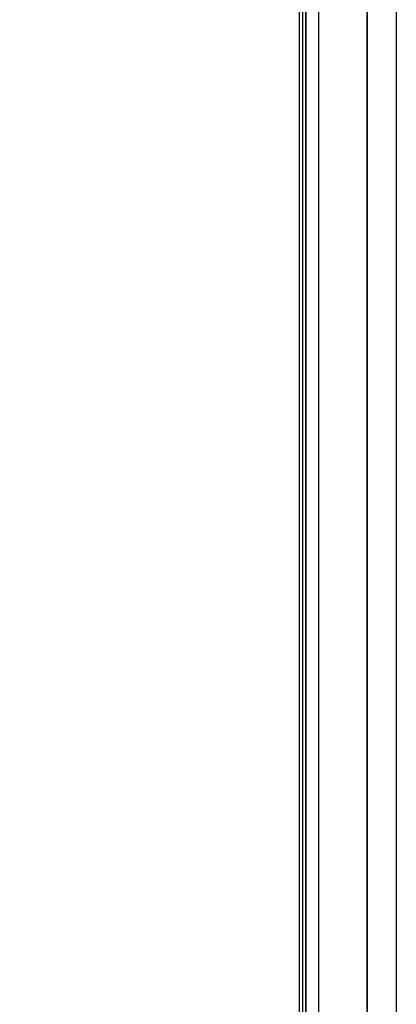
# Model space of a CAD drawing. Header units: millimetres. Extents: x -1030 to 192, y -442 to 180.
# Tile 61 of 256: x -941.46 to -936.25, y -318.07 to -304.44. Entities that reach past the tile are written whole.
import ezdxf

# ---------------------------------------------------------------- set-up
doc = ezdxf.new("R2010")
doc.units = ezdxf.units.MM
doc.header["$MEASUREMENT"] = 0
doc.layers.add('OVIDIO 120x60x72h', color=7, linetype='Continuous')

msp = doc.modelspace()

# ---------------------------------------------------------------- linework, layer by layer
at = {"layer": 'OVIDIO 120x60x72h', "extrusion": (1, 0, 0)}
for points in [[(-277.583, 717.814), (-340.832, 717.814)], [(-340.832, 717.814), (-277.583, 717.814)]]:
    msp.add_lwpolyline(points, dxfattribs=at)
at = {"layer": 'OVIDIO 120x60x72h'}
for points in [[(-937.322, -340.832), (-937.322, -277.583)], [(-936.652, -340.832), (-936.652, -277.583)], [(-936.652, -277.583), (-936.652, -340.832)], [(-937.591, -326.332), (-937.591, -291.332)], [(-937.546, -291.332), (-937.546, -326.332)], [(-937.501, -291.332), (-937.501, -326.332)], [(-937.501, -326.332), (-937.501, -291.332)], [(-936.249, -291.332), (-936.249, -326.332)]]:
    msp.add_lwpolyline(points, dxfattribs=at)
at = {"layer": 'OVIDIO 120x60x72h', "extrusion": (-0.045678, -0.114881, 0.992329)}
for points in [[(-770.401, -619.938), (-770.401, -513.082)], [(-770.401, -513.082), (-770.401, -619.938)], [(-769.945, -513.082), (-769.945, -619.938)], [(-769.945, -619.938), (-769.945, -513.082)], [(-771.545, -622.651), (-771.545, -513.735)]]:
    msp.add_lwpolyline(points, dxfattribs=at)
at = {"layer": 'OVIDIO 120x60x72h', "extrusion": (1, 2.56846e-05, -8.30777e-08)}
for points in [[(-293.311, 716.288), (-324.311, 716.388)], [(-324.311, 716.388), (-293.311, 716.288)], [(-293.314, 715.579), (-324.314, 715.679)], [(-324.316, 714.97), (-293.316, 714.87)], [(-293.316, 714.87), (-324.316, 714.97)]]:
    msp.add_lwpolyline(points, dxfattribs=at)
at = {"layer": 'OVIDIO 120x60x72h', "extrusion": (0.000995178, 0.999995, -0.002882)}
msp.add_lwpolyline([(939.763, 714.025), (940.253, 715.442)], dxfattribs=at)
at = {"layer": 'OVIDIO 120x60x72h', "extrusion": (0, 1, 0)}
for points in [[(937.591, 714.818), (937.501, 714.773)], [(937.501, 714.773), (937.414, 714.731), (937.326, 714.691), (937.237, 714.653), (937.146, 714.617), (937.054, 714.583), (936.961, 714.551), (936.867, 714.521), (936.773, 714.494), (936.677, 714.469), (936.581, 714.446), (936.483, 714.426), (936.386, 714.408), (936.288, 714.393), (936.189, 714.38), (936.09, 714.369), (935.991, 714.361), (935.892, 714.355), (935.792, 714.352), (935.693, 714.351), (935.594, 714.353), (935.495, 714.357), (935.397, 714.364), (935.298, 714.373), (935.201, 714.384), (935.104, 714.398), (935.007, 714.414), (934.912, 714.432), (934.817, 714.453), (934.723, 714.475), (934.63, 714.5), (934.538, 714.527), (934.447, 714.556), (934.357, 714.588), (934.268, 714.621), (934.178, 714.657), (934.09, 714.695), (934.001, 714.735), (933.914, 714.778), (933.827, 714.823), (933.741, 714.87), (933.656, 714.92), (933.572, 714.972), (933.49, 715.025), (933.408, 715.081), (933.328, 715.139), (933.249, 715.2), (933.171, 715.262), (933.095, 715.326), (933.021, 715.392), (932.948, 715.46), (932.877, 715.529), (932.808, 715.601), (932.741, 715.674), (932.675, 715.748), (932.612, 715.824), (932.55, 715.902), (932.491, 715.98), (932.433, 716.06), (932.378, 716.142), (932.325, 716.224), (932.274, 716.307), (932.225, 716.391), (932.179, 716.476), (932.135, 716.562)], [(936.652, 717.144), (937.993, 717.814)]]:
    msp.add_lwpolyline(points, dxfattribs=at)

doc.saveas('drawing.dxf')
